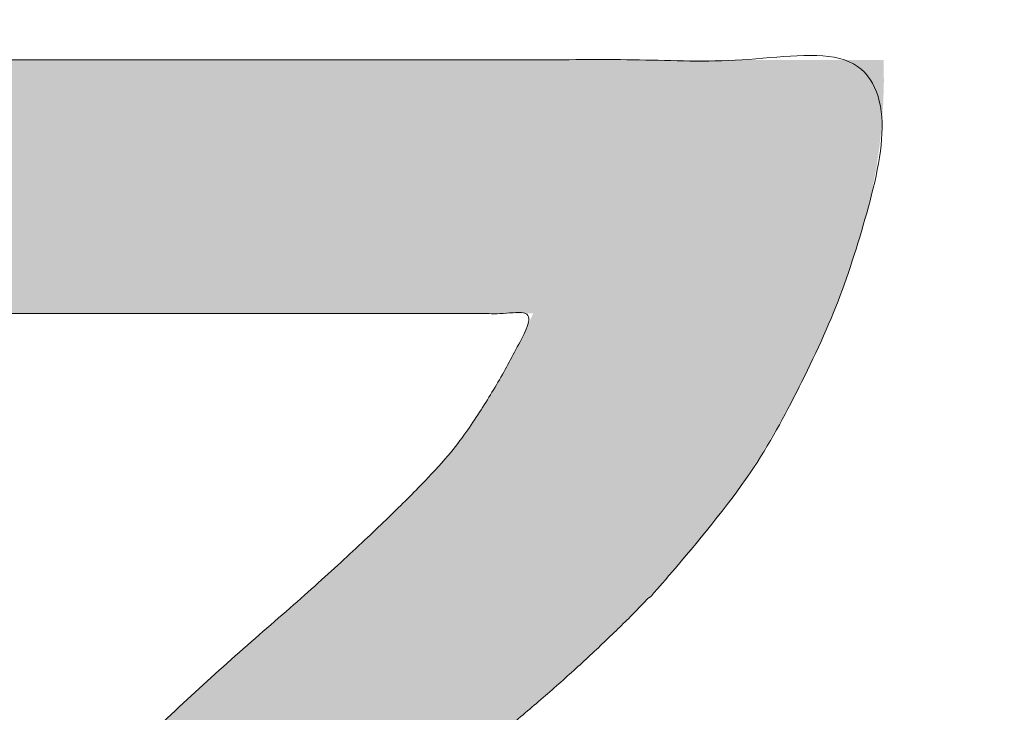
# Model space of a CAD drawing. Header units: inches. Extents: x -416 to -272, y -73 to 47.
# Tile 92 of 206: x -354.292 to -352.955, y -4.797 to -3.856. Entities that reach past the tile are written whole.
import ezdxf

# ---------------------------------------------------------------- set-up
doc = ezdxf.new("R2010")
doc.units = ezdxf.units.IN
doc.header["$LTSCALE"] = 32
doc.header["$MEASUREMENT"] = 0
doc.linetypes.add('Dash Style-1', pattern=[0.083328, 0.041656, -0.041672])
for name, color, linetype, lineweight in [('Black', 7, 'Continuous', 18), ('DashLine', 7, 'Continuous', 13), ('DashLineFill', 7, 'Dash Style-1', 13), ('Drawing', 7, 'Continuous', 18), ('Metal-DeskStructure', 7, 'Continuous', 13), ('None', 7, 'Continuous', 18), ('Plastic-BracketCover', 7, 'Continuous', 13), ('SolidLine', 7, 'Continuous', 15), ('Wood_1-H', 7, 'Continuous', 13)]:
    doc.layers.add(name, color=color, linetype=linetype, lineweight=lineweight)
pattern_1 = [(45, (0, 0), (-1.61301565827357, 1.935715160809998), []), (45, (-1.0608, 1.0608), (-0.4723460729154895, 0.4167612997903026), [])]

# ---------------------------------------------------------------- blocks, each defined once
blk = doc.blocks.new('Group-45')
at = {"layer": 'Plastic-BracketCover', "color": 7}
for points, knots in [([(1.425934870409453, -0.3398696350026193), (1.448079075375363, -0.3398696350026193), (1.483143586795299, -0.3509408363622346), (1.512671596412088, -0.3693958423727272), (1.532972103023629, -0.3970783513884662), (1.555118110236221, -0.4469059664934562), (1.555118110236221, -0.5539431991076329), (1.555118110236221, -0.6203803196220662), (1.544045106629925, -0.6351443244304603), (1.330892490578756, -0.6351443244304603), (1.117739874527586, -0.6351443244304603), (1.106666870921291, -0.6203803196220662), (1.106666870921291, -0.5622479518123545), (1.106666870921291, -0.4708965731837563), (1.123276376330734, -0.4192243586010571), (1.150958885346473, -0.3860053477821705), (1.193405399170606, -0.3675503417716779), (1.235850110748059, -0.3675503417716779), (1.265378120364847, -0.374932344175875), (1.289369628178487, -0.3896963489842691), (1.309670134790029, -0.4136878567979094), (1.315206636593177, -0.4266063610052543), (1.318897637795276, -0.4081513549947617), (1.337350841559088, -0.3767778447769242), (1.365033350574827, -0.3527863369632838), (1.403788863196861, -0.3398696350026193), (1.425934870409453, -0.3398696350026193)], [0, 0, 0, 0.03145524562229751, 0.062910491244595, 0.09436573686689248, 0.1258209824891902, 0.188731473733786, 0.2661585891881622, 0.2758371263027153, 0.2855156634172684, 0.4355309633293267, 0.4452095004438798, 0.4548880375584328, 0.5214267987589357, 0.5746587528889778, 0.6278907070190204, 0.6811226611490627, 0.7343546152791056, 0.7627468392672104, 0.7911390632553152, 0.8195312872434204, 0.8479235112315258, 0.8479235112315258, 0.8859426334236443, 0.9239617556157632, 0.9619808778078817, 1, 1, 1]), ([(1.429625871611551, -0.4026148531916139), (1.409325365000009, -0.4026148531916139), (1.379797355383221, -0.4155333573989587), (1.359496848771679, -0.4395248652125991), (1.348423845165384, -0.4764330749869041), (1.348423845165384, -0.5401028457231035), (1.348423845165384, -0.5760901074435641), (1.426856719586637, -0.5760901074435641), (1.505289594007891, -0.5760901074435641), (1.505289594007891, -0.5327208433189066), (1.505289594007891, -0.4487514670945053), (1.477607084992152, -0.4155333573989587), (1.448079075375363, -0.4026148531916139), (1.429625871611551, -0.4026148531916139)], [0, 0, 0, 0.07915587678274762, 0.1583117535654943, 0.2374676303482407, 0.3166235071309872, 0.4195261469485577, 0.4195261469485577, 0.6437985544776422, 0.6437985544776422, 0.7678094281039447, 0.8839047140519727, 0.9419523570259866, 1, 1, 1]), ([(1.226622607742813, -0.4284518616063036), (1.210013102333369, -0.4284518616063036), (1.18417789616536, -0.4376793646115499), (1.165722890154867, -0.4579798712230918), (1.156495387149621, -0.4893515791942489), (1.156495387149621, -0.5447165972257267), (1.156495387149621, -0.5760901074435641), (1.228469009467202, -0.5760901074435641), (1.300442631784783, -0.5760901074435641), (1.300442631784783, -0.5419483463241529), (1.300442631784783, -0.4856605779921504), (1.289369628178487, -0.4561343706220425), (1.269069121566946, -0.4376793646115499), (1.241386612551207, -0.4284518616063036), (1.226622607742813, -0.4284518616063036)], [0, 0, 0, 0.07449877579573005, 0.1489975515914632, 0.223496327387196, 0.2979951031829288, 0.3954165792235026, 0.3954165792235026, 0.6189101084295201, 0.6189101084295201, 0.7249275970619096, 0.7936956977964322, 0.8624637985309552, 0.9312318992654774, 1, 1, 1]), ([(1.53112660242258, -0.7109774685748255), (1.538508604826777, -0.7109774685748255), (1.552349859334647, -0.7137457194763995), (1.555118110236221, -0.7220504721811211), (1.555118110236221, -0.841083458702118), (1.555118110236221, -0.9601164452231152), (1.553272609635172, -0.9638074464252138), (1.547736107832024, -0.9674984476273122), (1.538508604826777, -0.9693439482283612), (1.525590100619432, -0.9693439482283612), (1.516362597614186, -0.9674984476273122), (1.510826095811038, -0.965652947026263), (1.50713509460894, -0.9601164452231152), (1.50713509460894, -0.9112115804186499), (1.50713509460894, -0.864152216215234), (1.337351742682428, -0.864152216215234), (1.167568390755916, -0.864152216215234), (1.193404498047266, -0.9075205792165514), (1.219240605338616, -0.9508889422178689), (1.221086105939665, -0.9564254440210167), (1.222931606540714, -0.965652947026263), (1.219240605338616, -0.9693439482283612), (1.20816760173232, -0.9711894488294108), (1.195712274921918, -0.9711894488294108), (1.186023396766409, -0.9711894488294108), (1.180486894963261, -0.9693439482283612), (1.176795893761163, -0.965652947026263), (1.174950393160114, -0.9619619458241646), (1.141731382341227, -0.9102888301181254), (1.10851237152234, -0.8586157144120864), (1.106666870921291, -0.8567702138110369), (1.106666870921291, -0.8530792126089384), (1.104821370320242, -0.8475427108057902), (1.104821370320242, -0.8304718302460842), (1.104821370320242, -0.8124781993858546), (1.10851237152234, -0.8069416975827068), (1.112203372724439, -0.8050961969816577), (1.310591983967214, -0.8050961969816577), (1.50713509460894, -0.8050961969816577), (1.50713509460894, -0.7644960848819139), (1.50713509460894, -0.7202049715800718), (1.510826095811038, -0.7165139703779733), (1.516362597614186, -0.7128229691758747), (1.525590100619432, -0.7109774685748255), (1.53112660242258, -0.7109774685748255)], [0, 0, 0, 0.002610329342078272, 0.007830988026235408, 0.01044131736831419, 0.1761946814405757, 0.1788050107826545, 0.181415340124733, 0.1840256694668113, 0.1866359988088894, 0.1885937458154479, 0.1905514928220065, 0.192509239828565, 0.1944669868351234, 0.2443885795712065, 0.2443885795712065, 0.4244984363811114, 0.4244984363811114, 0.4780496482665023, 0.4780496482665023, 0.4842405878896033, 0.4904315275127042, 0.4966224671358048, 0.5028134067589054, 0.5070707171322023, 0.5109409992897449, 0.5148112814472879, 0.5186815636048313, 0.5186815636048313, 0.5762947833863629, 0.5762947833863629, 0.5787425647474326, 0.5811903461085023, 0.5836381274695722, 0.5902471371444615, 0.5931844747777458, 0.5961218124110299, 0.5990591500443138, 0.9118813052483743, 0.9118813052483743, 0.9765012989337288, 0.9823759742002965, 0.9882506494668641, 0.9941253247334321, 1, 1, 1])]:
    blk.add_open_spline(points, degree=2, knots=knots, dxfattribs=at)
blk = doc.blocks.new('1BRPFY-Leg_Plate (2D)')
at = {"layer": 'DashLineFill', "linetype": 'Continuous', "lineweight": 13}
h = blk.add_hatch(dxfattribs=at)
h.set_pattern_fill('Steel', color=253, style=0, pattern_type=2)
h.set_pattern_definition(pattern_1)
edge = h.paths.add_edge_path()
edge.add_arc((-1.704724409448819, 1.704724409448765), 0.1259842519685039, 90, 180, ccw=False)
edge.add_line((-1.704724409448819, 1.830708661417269), (1.704724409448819, 1.830708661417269))
edge.add_arc((1.704724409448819, 1.704724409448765), 0.1259842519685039, 0, 90, ccw=False)
edge.add_line((1.830708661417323, 1.704724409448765), (1.830708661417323, -1.704724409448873))
edge.add_arc((1.704724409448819, -1.704724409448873), 0.125984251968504, -89.99999999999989, 1.1368683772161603e-13, ccw=False)
edge.add_line((1.704724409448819, -1.830708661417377), (-1.704724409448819, -1.830708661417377))
edge.add_arc((-1.704724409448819, -1.704724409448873), 0.125984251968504, 180, 269.99999999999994, ccw=False)
edge.add_line((-1.830708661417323, -1.704724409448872), (-1.830708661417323, 1.704724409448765))
at = {"layer": 'SolidLine', "flags": 128}
blk.add_lwpolyline([(0.7086614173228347, -0.5019685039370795), (0.728920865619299, -0.5029637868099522), (0.7489852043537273, -0.5059400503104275), (0.7686612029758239, -0.5108686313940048), (0.7877593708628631, -0.5177020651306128), (0.8060957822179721, -0.5263745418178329), (0.823493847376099, -0.5368025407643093), (0.8397860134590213, -0.5488856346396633), (0.8548153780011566, -0.5625074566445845), (0.8684372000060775, -0.5775368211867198), (0.8805202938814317, -0.5938289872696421), (0.8909482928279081, -0.611227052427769), (0.8996207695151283, -0.6295634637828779), (0.9064542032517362, -0.6486616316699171), (0.9113827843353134, -0.6683376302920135), (0.9143590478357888, -0.688401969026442), (0.9153543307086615, -0.7086614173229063), (0.9143590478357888, -0.7289208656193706), (0.9113827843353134, -0.748985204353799), (0.9064542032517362, -0.7686612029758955), (0.8996207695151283, -0.7877593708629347), (0.8909482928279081, -0.8060957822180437), (0.8805202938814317, -0.8234938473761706), (0.8684372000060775, -0.8397860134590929), (0.8548153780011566, -0.8548153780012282), (0.8397860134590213, -0.8684372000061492), (0.823493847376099, -0.8805202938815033), (0.8060957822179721, -0.8909482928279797), (0.7877593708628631, -0.8996207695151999), (0.7686612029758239, -0.9064542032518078), (0.7489852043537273, -0.9113827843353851), (0.728920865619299, -0.9143590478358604), (0.7086614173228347, -0.9153543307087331), (0.6884019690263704, -0.9143590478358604), (0.668337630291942, -0.9113827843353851), (0.6486616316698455, -0.9064542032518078), (0.6295634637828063, -0.8996207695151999), (0.6112270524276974, -0.8909482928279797), (0.5938289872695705, -0.8805202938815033), (0.5775368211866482, -0.8684372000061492), (0.5625074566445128, -0.8548153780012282), (0.5488856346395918, -0.8397860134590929), (0.5368025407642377, -0.8234938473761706), (0.5263745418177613, -0.8060957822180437), (0.5177020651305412, -0.7877593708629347), (0.5108686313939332, -0.7686612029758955), (0.5059400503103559, -0.748985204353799), (0.5029637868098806, -0.7289208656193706), (0.5019685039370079, -0.7086614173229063), (0.5029637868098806, -0.688401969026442), (0.5059400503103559, -0.6683376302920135), (0.5108686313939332, -0.6486616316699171), (0.5177020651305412, -0.6295634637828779), (0.5263745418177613, -0.611227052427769), (0.5368025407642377, -0.5938289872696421), (0.5488856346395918, -0.5775368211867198), (0.5625074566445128, -0.5625074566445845), (0.5775368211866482, -0.5488856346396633), (0.5938289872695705, -0.5368025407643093), (0.6112270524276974, -0.5263745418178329), (0.6295634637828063, -0.5177020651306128), (0.6486616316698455, -0.5108686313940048), (0.668337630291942, -0.5059400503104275), (0.6884019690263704, -0.5029637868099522)], close=True, dxfattribs=at)
blk.add_lwpolyline([(1.130397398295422, -1.341299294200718), (1.125060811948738, -1.326384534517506), (1.121211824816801, -1.311018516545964), (1.118887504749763, -1.295349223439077), (1.118110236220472, -1.279527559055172), (1.118887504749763, -1.263705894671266), (1.121211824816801, -1.24803660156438), (1.125060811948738, -1.232670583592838), (1.130397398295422, -1.217755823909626), (1.137170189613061, -1.203435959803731), (1.14531396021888, -1.189848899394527), (1.154750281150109, -1.177125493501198), (1.165388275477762, -1.165388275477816), (1.177125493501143, -1.154750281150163), (1.189848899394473, -1.145313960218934), (1.203435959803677, -1.137170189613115), (1.217755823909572, -1.130397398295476), (1.232670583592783, -1.125060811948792), (1.248036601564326, -1.121211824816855), (1.263705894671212, -1.118887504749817), (1.279527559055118, -1.118110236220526), (1.295349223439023, -1.118887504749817), (1.31101851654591, -1.121211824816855), (1.326384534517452, -1.125060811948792), (1.341299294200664, -1.130397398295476), (1.355619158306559, -1.137170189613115), (1.369206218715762, -1.145313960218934), (1.381929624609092, -1.154750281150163), (1.393666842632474, -1.165388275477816), (1.404304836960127, -1.177125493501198), (1.413741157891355, -1.189848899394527), (1.421884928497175, -1.203435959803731), (1.428657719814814, -1.217755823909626), (1.433994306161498, -1.232670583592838), (1.437843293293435, -1.24803660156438), (1.440167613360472, -1.263705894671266), (1.440944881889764, -1.279527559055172), (1.440167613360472, -1.295349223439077), (1.437843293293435, -1.311018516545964), (1.433994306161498, -1.326384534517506), (1.428657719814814, -1.341299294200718)], dxfattribs=at)
at = {"layer": 'Plastic-BracketCover', "color": 7}
blk.add_blockref('Group-45', (0, 0), dxfattribs=at)
blk = doc.blocks.new('1BRPX8-Util_Bkt_Lg-F (2D)')
at = {"layer": 'DashLineFill', "linetype": 'Continuous', "lineweight": 13}
h = blk.add_hatch(dxfattribs=at)
h.set_pattern_fill('Steel', color=253, style=0, pattern_type=2)
h.set_pattern_definition(pattern_1)
edge = h.paths.add_edge_path()
edge.add_line((-4.468503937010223, 7.539370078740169), (-2.421259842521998, 7.539370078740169))
edge.add_line((-2.421259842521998, 7.539370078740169), (-2.421259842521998, 7.917322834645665))
edge.add_arc((-2.303149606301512, 7.91732283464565), 0.1181102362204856, 90.0000000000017, 179.9999999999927, ccw=False)
edge.add_line((-2.303149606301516, 8.035433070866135), (2.303149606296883, 8.035433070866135))
edge.add_arc((2.30314960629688, 7.917322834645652), 0.1181102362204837, 6.423306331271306e-12, 89.99999999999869, ccw=False)
edge.add_line((2.421259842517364, 7.917322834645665), (2.421259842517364, 7.539370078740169))
edge.add_line((2.421259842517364, 7.539370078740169), (4.46850393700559, 7.539370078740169))
edge.add_line((4.46850393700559, 7.539370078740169), (4.46850393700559, 7.405511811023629))
edge.add_line((4.46850393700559, 7.405511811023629), (3.129921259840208, 7.405511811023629))
edge.add_line((3.129921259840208, 7.405511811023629), (3.129921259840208, -2.011811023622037))
edge.add_line((3.129921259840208, -2.011811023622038), (4.46850393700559, -2.011811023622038))
edge.add_line((4.46850393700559, -2.011811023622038), (4.46850393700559, -2.145669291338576))
edge.add_line((4.46850393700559, -2.145669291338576), (2.421259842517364, -2.145669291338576))
edge.add_line((2.421259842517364, -2.145669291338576), (2.421259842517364, -2.523622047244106))
edge.add_arc((2.303149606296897, -2.523622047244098), 0.1181102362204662, 269.9999999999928, 359.9999999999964, ccw=False)
edge.add_line((2.303149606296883, -2.641732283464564), (-2.303149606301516, -2.641732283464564))
edge.add_arc((-2.303149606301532, -2.523622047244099), 0.1181102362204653, 180.0000000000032, 270.0000000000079, ccw=False)
edge.add_line((-2.421259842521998, -2.523622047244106), (-2.421259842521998, -2.145669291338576))
edge.add_line((-2.421259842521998, -2.145669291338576), (-4.468503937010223, -2.145669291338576))
edge.add_line((-4.468503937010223, -2.145669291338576), (-4.468503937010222, -2.011811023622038))
edge.add_line((-4.468503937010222, -2.011811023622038), (-3.129921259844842, -2.011811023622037))
edge.add_line((-3.129921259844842, -2.011811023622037), (-3.129921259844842, 7.405511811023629))
edge.add_line((-3.129921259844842, 7.405511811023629), (-4.468503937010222, 7.405511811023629))
edge.add_line((-4.468503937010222, 7.405511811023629), (-4.468503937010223, 7.539370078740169))
at = {"layer": 'SolidLine', "flags": 128}
for points in [[(0.995886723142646, -0.362613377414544), (1.02880818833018, -0.3924516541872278), (1.058646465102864, -0.4253731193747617), (1.085114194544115, -0.4610607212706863), (1.107956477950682, -0.4991707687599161), (1.126953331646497, -0.5393362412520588), (1.141921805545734, -0.5811703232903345), (1.152717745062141, -0.6242701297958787), (1.159237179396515, -0.6682205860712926), (1.161417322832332, -0.7125984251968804), (1.159237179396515, -0.7569762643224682), (1.152717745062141, -0.8009267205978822), (1.141921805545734, -0.8440265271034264), (1.126953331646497, -0.8858606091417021), (1.107956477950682, -0.9260260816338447), (1.085114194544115, -0.9641361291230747), (1.058646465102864, -0.999823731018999), (1.02880818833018, -1.032745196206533), (0.995886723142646, -1.062583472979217), (0.9601991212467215, -1.089051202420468), (0.9220890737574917, -1.111893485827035), (0.881923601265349, -1.13089033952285), (0.8400895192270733, -1.145858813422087), (0.7969897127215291, -1.156654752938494), (0.7530392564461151, -1.163174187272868), (0.7086614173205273, -1.165354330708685), (0.6642835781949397, -1.163174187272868), (0.6203331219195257, -1.156654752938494), (0.5772333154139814, -1.145858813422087), (0.5353992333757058, -1.13089033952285), (0.4952337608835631, -1.111893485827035), (0.4571237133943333, -1.089051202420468), (0.4214361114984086, -1.062583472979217), (0.3885146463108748, -1.032745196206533), (0.358676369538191, -0.999823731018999), (0.3322086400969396, -0.9641361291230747), (0.3093663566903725, -0.9260260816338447), (0.2903695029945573, -0.8858606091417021), (0.275401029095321, -0.8440265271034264), (0.2646050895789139, -0.8009267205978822), (0.2580856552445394, -0.7569762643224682), (0.2559055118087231, -0.7125984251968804), (0.2580856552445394, -0.6682205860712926), (0.2646050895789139, -0.6242701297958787), (0.275401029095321, -0.5811703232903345), (0.2903695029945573, -0.5393362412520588), (0.3093663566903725, -0.4991707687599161), (0.3322086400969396, -0.4610607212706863), (0.358676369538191, -0.4253731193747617), (0.3885146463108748, -0.3924516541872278), (0.4214361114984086, -0.362613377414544)], [(1.16080903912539, -1.332639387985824), (1.156560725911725, -1.320766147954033), (1.153496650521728, -1.308533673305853), (1.151646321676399, -1.296059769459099), (1.151027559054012, -1.283464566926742), (1.15164632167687, -1.27086936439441), (1.153496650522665, -1.258395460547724), (1.156560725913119, -1.246162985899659), (1.160809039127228, -1.234289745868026), (1.166200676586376, -1.222890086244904), (1.172683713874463, -1.21207379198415), (1.180195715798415, -1.201945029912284), (1.188664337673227, -1.192601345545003), (1.198008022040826, -1.18413272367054), (1.208136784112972, -1.176620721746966), (1.218953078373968, -1.170137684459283), (1.230352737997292, -1.164746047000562), (1.242225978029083, -1.160497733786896), (1.254458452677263, -1.157433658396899), (1.266932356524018, -1.155583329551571), (1.279527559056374, -1.154964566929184), (1.292122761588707, -1.155583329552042), (1.304596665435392, -1.157433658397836), (1.316829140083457, -1.16049773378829), (1.32870238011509, -1.164746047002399), (1.340102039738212, -1.170137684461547), (1.350918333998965, -1.176620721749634), (1.361047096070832, -1.184132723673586), (1.370390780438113, -1.192601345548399), (1.378859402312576, -1.201945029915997), (1.38637140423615, -1.212073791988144), (1.392854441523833, -1.22289008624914), (1.398246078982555, -1.234289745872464), (1.40249439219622, -1.246162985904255), (1.405558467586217, -1.258395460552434), (1.407408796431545, -1.270869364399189), (1.408027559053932, -1.283464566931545), (1.407408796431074, -1.296059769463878), (1.40555846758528, -1.308533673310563), (1.402494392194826, -1.320766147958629), (1.398246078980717, -1.332639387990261)]]:
    blk.add_lwpolyline(points, dxfattribs=at)
blk = doc.blocks.new('Slate-LegBrace (2D)')
at = {"layer": 'DashLineFill', "linetype": 'Continuous', "lineweight": 13}
h = blk.add_hatch(dxfattribs=at)
h.set_pattern_fill('Steel', color=253, style=0, pattern_type=2)
h.set_pattern_definition(pattern_1)
edge = h.paths.add_edge_path()
edge.add_line((-2.199587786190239, -0.1351515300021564), (-1.374775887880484, -0.1351515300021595))
edge.add_arc((3.774758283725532e-15, -0.01355418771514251), 1.380142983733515, 185.0545920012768, 354.9454079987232)
edge.add_line((1.374775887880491, -0.13515153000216), (2.199718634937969, -0.1351515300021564))
edge.add_arc((6.542437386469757e-05, -0.01705725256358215), 2.202821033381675, 183.0731271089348, 356.92687289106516, ccw=False)
h = blk.add_hatch(dxfattribs=at)
h.set_pattern_fill('Steel', color=253, style=0, pattern_type=2)
h.set_pattern_definition(pattern_1)
edge = h.paths.add_edge_path()
edge.add_line((2.191696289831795, -0.2375138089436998), (1.463739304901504, -0.2375137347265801))
edge.add_arc((-6.542437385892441e-05, -0.01704129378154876), 1.480314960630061, 188.5652811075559, 351.4347188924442, ccw=False)
edge.add_line((-1.463870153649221, -0.2375137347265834), (-2.191827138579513, -0.2375138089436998))
edge.add_line((-2.191827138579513, -0.2375138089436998), (-2.199718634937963, -0.1351515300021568))
edge.add_line((-2.199718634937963, -0.1351515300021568), (-1.374775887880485, -0.1351515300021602))
edge.add_arc((2.886579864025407e-15, -0.01355418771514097), 1.380142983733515, 185.0545920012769, 354.9454079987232)
edge.add_line((1.37477588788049, -0.1351515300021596), (2.199587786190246, -0.1351515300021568))
edge.add_line((2.199587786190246, -0.1351515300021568), (2.191696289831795, -0.2375138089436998))
at = {"layer": 'DashLineFill', "flags": 128}
for points in [[(2.191696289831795, -0.2375138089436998), (1.463739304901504, -0.2375137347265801, -0.860662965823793), (-1.463870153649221, -0.2375137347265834), (-2.191827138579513, -0.2375138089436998), (-2.199718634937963, -0.1351515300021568), (-1.374775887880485, -0.1351515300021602, 0.9154551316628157), (1.37477588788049, -0.1351515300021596), (2.199587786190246, -0.1351515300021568)], [(-2.199587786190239, -0.1351515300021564), (-1.374775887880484, -0.1351515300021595, 0.9154551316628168), (1.374775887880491, -0.13515153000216), (2.199718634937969, -0.1351515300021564, -0.9477524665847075)]]:
    blk.add_lwpolyline(points, format="xyb", close=True, dxfattribs=at)
blk = doc.blocks.new('TLLegSleeve (2D)')
at = {"layer": 'DashLineFill', "linetype": 'Continuous', "lineweight": 13}
h = blk.add_hatch(dxfattribs=at)
h.set_pattern_fill('Steel', color=253, style=0, pattern_type=2)
h.set_pattern_definition(pattern_1)
edge = h.paths.add_edge_path()
edge.add_line((1.08267716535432, 1.402343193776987), (1.08267716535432, 2.913385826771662))
edge.add_arc((-1.707523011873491e-13, 2.913385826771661), 1.08267716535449, 4.479377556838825e-14, 180)
edge.add_line((-1.082677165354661, 2.913385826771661), (-1.08267716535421, 1.402343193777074))
edge.add_arc((-1.332267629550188e-15, 2.886579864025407e-15), 1.771653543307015, 127.6698869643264, 412.330113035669)
edge.add_line((1.08267716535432, 1.402343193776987), (1.08267716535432, 1.402343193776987))
edge = h.paths.add_edge_path()
edge.add_arc((1.665334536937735e-15, 2.91338582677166), 0.7480314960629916, 0, 180, ccw=False)
edge.add_arc((1.665334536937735e-15, 2.91338582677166), 0.7480314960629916, 180, 360, ccw=False)
edge = h.paths.add_edge_path()
edge.add_arc((-1.723066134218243e-13, 9.149983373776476e-17), 1.437007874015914, 0, 180, ccw=False)
edge.add_arc((-1.723066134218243e-13, 5.70119602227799e-16), 1.437007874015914, 180, 360, ccw=False)
at = {"layer": 'DashLine', "color": 8, "flags": 128}
blk.add_lwpolyline([(1.527674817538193, -0.6327836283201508), (1.45829500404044, -0.7794749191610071), (1.374871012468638, -0.9186594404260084), (1.278206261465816, -1.048996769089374), (1.169231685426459, -1.169231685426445), (1.048996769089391, -1.278206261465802), (0.918659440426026, -1.374871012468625)], dxfattribs=at)
at = {"layer": 'DashLineFill', "flags": 128}
for points in [[(1.08267716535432, 1.402343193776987), (1.08267716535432, 2.913385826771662, 0.9999999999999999), (-1.082677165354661, 2.913385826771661), (-1.08267716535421, 1.402343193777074, 2.931618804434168), (1.08267716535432, 1.402343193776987)], [(-1.437007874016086, 3.308097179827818e-16, -0.9999999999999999), (1.437007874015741, 3.308097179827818e-16, -0.9999999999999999)]]:
    blk.add_lwpolyline(points, format="xyb", close=True, dxfattribs=at)
blk = doc.blocks.new('Group-97')
at = {"layer": 'SolidLine', "flags": 128}
blk.add_lwpolyline([(7.34251968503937, -8.30708661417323, -0.414213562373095), (9.05511811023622, -6.594488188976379, -0.414213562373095), (10.76771653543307, -8.30708661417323, -0.414213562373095), (9.05511811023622, -10.01968503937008, -0.414213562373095)], format="xyb", close=True, dxfattribs=at)
at = {"layer": 'Wood_1-H', "color": 7}
for name in ['1BRPX8-Util_Bkt_Lg-F (2D)', 'TLLegSleeve (2D)', 'Slate-LegBrace (2D)', '1BRPFY-Leg_Plate (2D)']:
    blk.add_blockref(name, (9.05511811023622, -8.30708661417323), dxfattribs=at)
blk = doc.blocks.new('Group-49')
at = {"layer": 'Metal-DeskStructure', "color": 7, "flags": 128}
blk.add_lwpolyline([(0.8051100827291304, 0.3242076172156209), (0.6569804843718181, -0.1001143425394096), (0.9545622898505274, -0.1001143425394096)], close=True, dxfattribs=at)
at = {"layer": 'Metal-DeskStructure', "color": 7}
blk.add_open_spline([(1.174112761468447, -0.3918349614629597), (1.184693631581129, -0.4210075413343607), (1.168822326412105, -0.4369198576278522), (1.14501536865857, -0.439571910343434), (1.104014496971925, -0.439571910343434), (1.078886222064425, -0.4369198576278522), (1.066982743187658, -0.4329417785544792), (1.060369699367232, -0.4236595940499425), (1.057724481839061, -0.4170294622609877), (1.021353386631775, -0.3010040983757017), (0.9849822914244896, -0.1849787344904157), (0.807093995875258, -0.1849787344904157), (0.6292057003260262, -0.1849787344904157), (0.5941572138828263, -0.2996780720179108), (0.5591087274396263, -0.4143774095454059), (0.5564635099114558, -0.4210075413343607), (0.5498504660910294, -0.4302897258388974), (0.5379469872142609, -0.4369198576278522), (0.5141400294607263, -0.439571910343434), (0.477108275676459, -0.439571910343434), (0.4519787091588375, -0.4355938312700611), (0.4427204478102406, -0.4249856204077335), (0.4427204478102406, -0.4050952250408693), (0.4480108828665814, -0.3905089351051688), (0.5915119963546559, 0.0006630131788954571), (0.7350131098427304, 0.3918349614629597), (0.7376583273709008, 0.3971390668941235), (0.7469165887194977, 0.4037691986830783), (0.7627866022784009, 0.4077472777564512), (0.789238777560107, 0.4090720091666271), (0.8302396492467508, 0.4090720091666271), (0.8580131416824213, 0.4077472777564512), (0.8752070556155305, 0.4037691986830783), (0.8844653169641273, 0.3971390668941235), (0.8871105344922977, 0.3918349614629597), (1.030611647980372, 0), (1.174112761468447, -0.3918349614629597)], degree=2, knots=[0, 0, 0, 0.01595318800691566, 0.02392978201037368, 0.03190637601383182, 0.03938443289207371, 0.04686248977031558, 0.05434054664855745, 0.06181860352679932, 0.06181860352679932, 0.1891978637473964, 0.1891978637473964, 0.3755520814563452, 0.3755520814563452, 0.5011946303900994, 0.5011946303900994, 0.5086726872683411, 0.5161507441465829, 0.5236288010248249, 0.5311068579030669, 0.5385854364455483, 0.5460640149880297, 0.5535425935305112, 0.5610211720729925, 0.5610211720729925, 0.7618481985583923, 0.7618481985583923, 0.7647050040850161, 0.7675618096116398, 0.7704186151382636, 0.7732754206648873, 0.7763226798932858, 0.7793699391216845, 0.7824171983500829, 0.7854644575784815, 0.7854644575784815, 1, 1, 1], dxfattribs=at)
blk = doc.blocks.new('TL14_lower_leg (2D)')
at = {"layer": 'DashLine', "flags": 128}
blk.add_lwpolyline([(1.371317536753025, 0.1350629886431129), (1.377952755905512, 1.783045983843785e-14), (1.371317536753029, -0.1350629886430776), (1.351475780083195, -0.2688252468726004), (1.318618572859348, -0.3999985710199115), (1.27306234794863, -0.5273196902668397), (1.215245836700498, -0.6495624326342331), (1.145725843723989, -0.7655495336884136), (1.065171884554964, -0.8741639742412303), (0.9743597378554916, -0.9743597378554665), (0.8741639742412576, -1.065171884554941), (0.7655495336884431, -1.14572584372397), (0.6495624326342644, -1.215245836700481), (0.5273196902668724, -1.273062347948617), (0.3999985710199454, -1.318618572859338), (0.2688252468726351, -1.351475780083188)], dxfattribs=at)
blk.add_lwpolyline([(0.7086614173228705, -0.547244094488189), (0.724483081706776, -0.54802136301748), (0.7401523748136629, -0.5503456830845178), (0.7555183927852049, -0.5541946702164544), (0.7704331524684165, -0.5595312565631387), (0.7847530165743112, -0.5663040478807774), (0.798340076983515, -0.574447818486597), (0.8110634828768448, -0.5838841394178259), (0.8228007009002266, -0.5945221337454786), (0.8334386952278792, -0.6062593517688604), (0.8428750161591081, -0.6189827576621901), (0.8510187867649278, -0.632569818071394), (0.8577915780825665, -0.6468896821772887), (0.8631281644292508, -0.6618044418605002), (0.8669771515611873, -0.6771704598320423), (0.8693014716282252, -0.6928397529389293), (0.8700787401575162, -0.7086614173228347), (0.8693014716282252, -0.72448308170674), (0.8669771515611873, -0.7401523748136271), (0.8631281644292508, -0.7555183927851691), (0.8577915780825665, -0.7704331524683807), (0.8510187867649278, -0.7847530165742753), (0.8428750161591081, -0.7983400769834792), (0.8334386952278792, -0.811063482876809), (0.8228007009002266, -0.8228007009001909), (0.8110634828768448, -0.8334386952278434), (0.798340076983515, -0.8428750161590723), (0.7847530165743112, -0.8510187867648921), (0.7704331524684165, -0.8577915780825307), (0.7555183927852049, -0.8631281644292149), (0.7401523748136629, -0.8669771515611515), (0.724483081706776, -0.8693014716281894), (0.7086614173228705, -0.8700787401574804), (0.6928397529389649, -0.8693014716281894), (0.6771704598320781, -0.8669771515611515), (0.6618044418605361, -0.8631281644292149), (0.6468896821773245, -0.8577915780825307), (0.6325698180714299, -0.8510187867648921), (0.618982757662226, -0.8428750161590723), (0.6062593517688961, -0.8334386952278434), (0.5945221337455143, -0.8228007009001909), (0.5838841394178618, -0.811063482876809), (0.5744478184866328, -0.7983400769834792), (0.5663040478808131, -0.7847530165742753), (0.5595312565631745, -0.7704331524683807), (0.5541946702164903, -0.7555183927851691), (0.5503456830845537, -0.7401523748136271), (0.5480213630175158, -0.72448308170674), (0.5472440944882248, -0.7086614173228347), (0.5480213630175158, -0.6928397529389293), (0.5503456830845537, -0.6771704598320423), (0.5541946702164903, -0.6618044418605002), (0.5595312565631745, -0.6468896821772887), (0.5663040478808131, -0.632569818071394), (0.5744478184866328, -0.6189827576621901), (0.5838841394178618, -0.6062593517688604), (0.5945221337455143, -0.5945221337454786), (0.6062593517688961, -0.5838841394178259), (0.618982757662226, -0.574447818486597), (0.6325698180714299, -0.5663040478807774), (0.6468896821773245, -0.5595312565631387), (0.6618044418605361, -0.5541946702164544), (0.6771704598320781, -0.5503456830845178), (0.6928397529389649, -0.54802136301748)], close=True, dxfattribs=at)
at = {"layer": 'Metal-DeskStructure', "color": 7}
blk.add_blockref('Group-49', (0, 0), dxfattribs=at)
blk = doc.blocks.new('Group-50')
at = {"layer": 'DashLineFill', "linetype": 'Continuous', "lineweight": 13}
h = blk.add_hatch(dxfattribs=at)
h.set_pattern_fill('Steel', color=253, style=0, pattern_type=2)
h.set_pattern_definition(pattern_1)
h.paths.add_polyline_path([(-2.066929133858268, 1.397637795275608), (2.066929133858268, 1.397637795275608), (2.066929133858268, 0.1377952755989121), (2.106299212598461, 0.1377952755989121), (2.106299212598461, -0.1377952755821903), (2.066929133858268, -0.1377952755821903), (2.066929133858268, -5.275590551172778), (2.106299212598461, -5.275590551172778), (2.106299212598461, -5.55118110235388), (2.066929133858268, -5.55118110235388), (2.066929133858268, -5.82677165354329), (-2.066929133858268, -5.82677165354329), (-2.066929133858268, -5.55118110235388), (-2.106299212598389, -5.55118110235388), (-2.106299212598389, -5.275590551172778), (-2.066929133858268, -5.275590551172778), (-2.066929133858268, -0.1377952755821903), (-2.106299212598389, -0.1377952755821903), (-2.106299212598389, 0.1377952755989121), (-2.066929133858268, 0.1377952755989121)])
blk = doc.blocks.new('TL14_upper_leg (2D)')
at = {"layer": 'DashLine', "flags": 128}
blk.add_lwpolyline([(1.214595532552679, 0.1196272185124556), (1.22047244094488, 7.47323834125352e-17), (1.214595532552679, -0.1196272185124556), (1.197021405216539, -0.2381023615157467), (1.167919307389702, -0.3542844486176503), (1.127569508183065, -0.467054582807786), (1.076360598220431, -0.5753267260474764), (1.01478574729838, -0.6780581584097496), (0.9434379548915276, -0.7742595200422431), (0.8630043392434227, -0.8630043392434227), (0.7742595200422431, -0.9434379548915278), (0.6780581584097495, -1.01478574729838), (0.5753267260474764, -1.076360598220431), (0.4670545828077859, -1.127569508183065), (0.3542844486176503, -1.167919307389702), (0.2381023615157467, -1.197021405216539)], dxfattribs=at)
at = {"layer": 'DashLine', "color": 7}
blk.add_blockref('Group-50', (0, 0), dxfattribs=at)
blk = doc.blocks.new('1BRPT9-Bracket (2D)')
at = {"layer": 'DashLineFill', "linetype": 'Continuous', "lineweight": 13}
h = blk.add_hatch(dxfattribs=at)
h.set_pattern_fill('Steel', color=253, style=0, pattern_type=2)
h.set_pattern_definition(pattern_1)
edge = h.paths.add_edge_path()
edge.add_line((-2.32206875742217, -8.74015748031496), (-2.32206875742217, 8.740157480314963))
edge.add_line((-2.32206875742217, 8.740157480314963), (1.677931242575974, 8.740157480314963))
edge.add_arc((1.677931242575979, 8.488188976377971), 0.2519685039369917, -3.979039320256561e-12, 90.0000000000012, ccw=False)
edge.add_line((1.929899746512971, 8.488188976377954), (1.929899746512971, 7.480314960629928))
edge.add_line((1.929899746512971, 7.480314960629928), (2.323600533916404, 7.461135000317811))
edge.add_line((2.323600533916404, 7.461135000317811), (2.323600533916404, -7.480314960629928))
edge.add_line((2.323600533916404, -7.480314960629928), (1.929899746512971, -7.480314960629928))
edge.add_line((1.929899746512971, -7.480314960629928), (1.929899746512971, -8.488188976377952))
edge.add_arc((1.677931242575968, -8.488188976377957), 0.2519685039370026, -90.00000000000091, 1.0800249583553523e-12, ccw=False)
edge.add_line((1.677931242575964, -8.74015748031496), (-2.32206875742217, -8.74015748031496))
h = blk.add_hatch(dxfattribs=at)
h.set_pattern_fill('Steel', color=253, style=0, pattern_type=2)
h.set_pattern_definition(pattern_1)
h.paths.add_polyline_path([(1.339348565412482, 3.001968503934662), (1.348031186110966, 3.001541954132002), (1.35663018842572, 3.000266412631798), (1.365062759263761, 2.99815416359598), (1.373247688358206, 2.995225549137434), (1.381106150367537, 2.991508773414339), (1.388562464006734, 2.987039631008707), (1.395544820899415, 2.981861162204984), (1.401985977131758, 2.97602323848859), (1.407823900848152, 2.969582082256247), (1.413002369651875, 2.962599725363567), (1.417471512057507, 2.955143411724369), (1.421188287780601, 2.947284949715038), (1.424116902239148, 2.939100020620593), (1.426229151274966, 2.930667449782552), (1.42750469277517, 2.922068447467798), (1.427931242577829, 2.913385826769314), (1.42750469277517, 2.90470320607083), (1.426229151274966, 2.896104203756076), (1.424116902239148, 2.887671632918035), (1.421188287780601, 2.87948670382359), (1.417471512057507, 2.871628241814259), (1.413002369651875, 2.864171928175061), (1.407823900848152, 2.857189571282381), (1.401985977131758, 2.850748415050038), (1.395544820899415, 2.844910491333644), (1.388562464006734, 2.839732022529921), (1.381106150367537, 2.835262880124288), (1.373247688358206, 2.831546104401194), (1.365062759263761, 2.828617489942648), (1.35663018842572, 2.82650524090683), (1.348031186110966, 2.825229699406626), (1.339348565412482, 2.824803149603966), (1.330665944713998, 2.825229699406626), (1.322066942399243, 2.82650524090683), (1.313634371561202, 2.828617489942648), (1.305449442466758, 2.831546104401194), (1.297590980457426, 2.835262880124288), (1.290134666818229, 2.839732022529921), (1.283152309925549, 2.844910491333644), (1.276711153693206, 2.850748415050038), (1.270873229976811, 2.857189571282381), (1.265694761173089, 2.864171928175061), (1.261225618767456, 2.871628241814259), (1.257508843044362, 2.87948670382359), (1.254580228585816, 2.887671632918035), (1.252467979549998, 2.896104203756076), (1.251192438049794, 2.90470320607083), (1.250765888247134, 2.913385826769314), (1.251192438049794, 2.922068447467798), (1.252467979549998, 2.930667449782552), (1.254580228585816, 2.939100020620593), (1.257508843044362, 2.947284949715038), (1.261225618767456, 2.955143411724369), (1.265694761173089, 2.962599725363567), (1.270873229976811, 2.969582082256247), (1.276711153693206, 2.97602323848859), (1.283152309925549, 2.981861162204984), (1.290134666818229, 2.987039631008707), (1.297590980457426, 2.991508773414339), (1.305449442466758, 2.995225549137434), (1.313634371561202, 2.99815416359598), (1.322066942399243, 3.000266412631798), (1.330665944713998, 3.001541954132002)])
at = {"layer": 'DashLineFill', "flags": 128}
blk.add_lwpolyline([(1.339348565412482, 3.001968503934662), (1.348031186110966, 3.001541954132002), (1.35663018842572, 3.000266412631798), (1.365062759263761, 2.99815416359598), (1.373247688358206, 2.995225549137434), (1.381106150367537, 2.991508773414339), (1.388562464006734, 2.987039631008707), (1.395544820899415, 2.981861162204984), (1.401985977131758, 2.97602323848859), (1.407823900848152, 2.969582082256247), (1.413002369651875, 2.962599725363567), (1.417471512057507, 2.955143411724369), (1.421188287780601, 2.947284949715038), (1.424116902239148, 2.939100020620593), (1.426229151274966, 2.930667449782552), (1.42750469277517, 2.922068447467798), (1.427931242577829, 2.913385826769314), (1.42750469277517, 2.90470320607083), (1.426229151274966, 2.896104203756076), (1.424116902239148, 2.887671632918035), (1.421188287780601, 2.87948670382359), (1.417471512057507, 2.871628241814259), (1.413002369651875, 2.864171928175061), (1.407823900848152, 2.857189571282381), (1.401985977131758, 2.850748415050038), (1.395544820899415, 2.844910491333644), (1.388562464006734, 2.839732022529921), (1.381106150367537, 2.835262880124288), (1.373247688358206, 2.831546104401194), (1.365062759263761, 2.828617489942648), (1.35663018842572, 2.82650524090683), (1.348031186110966, 2.825229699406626), (1.339348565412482, 2.824803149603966), (1.330665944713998, 2.825229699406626), (1.322066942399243, 2.82650524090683), (1.313634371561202, 2.828617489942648), (1.305449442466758, 2.831546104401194), (1.297590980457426, 2.835262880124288), (1.290134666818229, 2.839732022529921), (1.283152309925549, 2.844910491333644), (1.276711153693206, 2.850748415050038), (1.270873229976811, 2.857189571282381), (1.265694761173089, 2.864171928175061), (1.261225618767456, 2.871628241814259), (1.257508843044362, 2.87948670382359), (1.254580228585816, 2.887671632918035), (1.252467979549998, 2.896104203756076), (1.251192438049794, 2.90470320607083), (1.250765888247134, 2.913385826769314), (1.251192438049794, 2.922068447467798), (1.252467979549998, 2.930667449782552), (1.254580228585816, 2.939100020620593), (1.257508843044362, 2.947284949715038), (1.261225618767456, 2.955143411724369), (1.265694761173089, 2.962599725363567), (1.270873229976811, 2.969582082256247), (1.276711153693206, 2.97602323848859), (1.283152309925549, 2.981861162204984), (1.290134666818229, 2.987039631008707), (1.297590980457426, 2.991508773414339), (1.305449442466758, 2.995225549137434), (1.313634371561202, 2.99815416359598), (1.322066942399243, 3.000266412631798), (1.330665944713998, 3.001541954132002)], close=True, dxfattribs=at)
blk = doc.blocks.new('Group-72')
at = {"layer": 'Metal-DeskStructure', "linetype": 'Continuous', "lineweight": 0, "true_color": 0xff0000}
blk.add_hatch(color=1, dxfattribs=at).paths.add_polyline_path([(1.987219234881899, -0.9301181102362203), (1.987219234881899, -1.274606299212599), (0.4025735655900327, -1.274606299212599), (0.4023214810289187, -1.244883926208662), (0.4031795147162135, -1.21546436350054), (0.4051476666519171, -1.186347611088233), (0.4082259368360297, -1.15753366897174), (0.4124143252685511, -1.129022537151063), (0.4177128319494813, -1.1008142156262), (0.4241214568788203, -1.072908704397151), (0.4316402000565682, -1.045306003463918), (0.4455088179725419, -1.000302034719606), (0.4612781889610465, -0.9557186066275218), (0.4789483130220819, -0.9115557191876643), (0.4985191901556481, -0.8678133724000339), (0.5199908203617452, -0.8244915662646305), (0.543363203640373, -0.7815903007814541), (0.5686363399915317, -0.7391095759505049), (0.5958102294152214, -0.6970493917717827), (0.6262305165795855, -0.6545855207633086), (0.6612428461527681, -0.6108937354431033), (0.7008472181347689, -0.5659740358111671), (0.7450436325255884, -0.5198264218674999), (0.793832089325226, -0.4724508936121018), (0.847212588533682, -0.4238474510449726), (0.9051851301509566, -0.3740160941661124), (0.9677497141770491, -0.3229568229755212), (1.064241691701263, -0.2345473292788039), (1.152407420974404, -0.1517895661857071), (1.232246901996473, -0.07468353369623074), (1.303760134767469, -0.003229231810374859), (1.366947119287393, 0.06257333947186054), (1.421807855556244, 0.1227241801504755), (1.468342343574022, 0.1772232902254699), (1.506550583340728, 0.2260706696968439), (1.538467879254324, 0.2720417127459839), (1.566129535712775, 0.3179118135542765), (1.589535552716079, 0.3636809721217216), (1.608685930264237, 0.4093491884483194), (1.623580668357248, 0.4549164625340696), (1.634219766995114, 0.5003827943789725), (1.640603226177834, 0.5457481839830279), (1.642731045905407, 0.5910126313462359), (1.640973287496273, 0.6332243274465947), (1.635700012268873, 0.6737371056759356), (1.626911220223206, 0.7125509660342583), (1.614606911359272, 0.7496659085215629), (1.598787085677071, 0.7850819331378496), (1.579451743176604, 0.8187990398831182), (1.556600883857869, 0.8508172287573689), (1.530234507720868, 0.8811364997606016), (1.501059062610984, 0.9087644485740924), (1.469780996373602, 0.9327086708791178), (1.436400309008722, 0.9529691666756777), (1.400917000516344, 0.9695459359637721), (1.363331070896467, 0.9824389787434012), (1.323642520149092, 0.991648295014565), (1.281851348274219, 0.9971738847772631), (1.237957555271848, 0.9990157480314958), (1.191254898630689, 0.9970140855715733), (1.146957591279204, 0.9910090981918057), (1.105065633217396, 0.981000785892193), (1.065579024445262, 0.9669891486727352), (1.028497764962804, 0.9489741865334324), (0.993821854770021, 0.9269558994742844), (0.9615512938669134, 0.9009342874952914), (0.9316860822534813, 0.8709093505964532), (0.9047981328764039, 0.837352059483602), (0.8814593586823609, 0.8007333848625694), (0.8616697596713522, 0.7610533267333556), (0.8454293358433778, 0.7183118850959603), (0.8327380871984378, 0.6725090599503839), (0.8235960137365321, 0.6236448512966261), (0.8180031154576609, 0.571719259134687), (0.8159593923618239, 0.5167322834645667), (0.4714712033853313, 0.5856299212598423), (0.4819337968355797, 0.6671096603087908), (0.4977117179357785, 0.7436104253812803), (0.5188049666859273, 0.8151322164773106), (0.5452135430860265, 0.8816750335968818), (0.5769374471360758, 0.943238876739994), (0.6139766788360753, 0.9998237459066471), (0.656331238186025, 1.051429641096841), (0.7040011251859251, 1.098056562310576), (0.7564817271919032, 1.139435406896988), (0.8132684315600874, 1.175297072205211), (0.874361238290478, 1.205641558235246), (0.9397601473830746, 1.230468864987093), (1.009465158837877, 1.249778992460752), (1.083476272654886, 1.263571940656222), (1.161793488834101, 1.271847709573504), (1.244416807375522, 1.274606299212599), (1.328024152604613, 1.271486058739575), (1.407140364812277, 1.262125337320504), (1.481765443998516, 1.246524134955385), (1.551899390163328, 1.22468245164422), (1.617542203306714, 1.196600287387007), (1.678693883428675, 1.162277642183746), (1.735354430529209, 1.121714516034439), (1.787523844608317, 1.074910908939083), (1.834327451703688, 1.023481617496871), (1.874890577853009, 0.9690414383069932), (1.909213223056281, 0.9115903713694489), (1.937295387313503, 0.8511284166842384), (1.959137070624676, 0.7876555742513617), (1.9747382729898, 0.7211718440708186), (1.984098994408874, 0.6516772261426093), (1.987219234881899, 0.5791717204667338), (1.986294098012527, 0.5418296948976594), (1.983518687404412, 0.5046222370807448), (1.978893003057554, 0.4675493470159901), (1.972417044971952, 0.4306110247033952), (1.964090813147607, 0.3938072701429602), (1.953914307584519, 0.357138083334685), (1.941887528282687, 0.3206034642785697), (1.928010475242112, 0.2842034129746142), (1.911980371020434, 0.2476351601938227), (1.893494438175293, 0.2105959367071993), (1.87255267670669, 0.173085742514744), (1.849155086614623, 0.1351045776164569), (1.823301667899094, 0.09665244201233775), (1.794992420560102, 0.05772933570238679), (1.764227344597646, 0.0183352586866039), (1.731006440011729, -0.02152978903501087), (1.694017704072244, -0.06341332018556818), (1.651949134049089, -0.1088628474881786), (1.604800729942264, -0.1578783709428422), (1.552572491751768, -0.210459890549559), (1.495264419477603, -0.2666074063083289), (1.432876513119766, -0.3263209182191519), (1.365408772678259, -0.3896004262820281), (1.292861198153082, -0.4564459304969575), (1.229909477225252, -0.5112058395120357), (1.173467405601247, -0.5613736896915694), (1.123534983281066, -0.6069494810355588), (1.080112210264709, -0.6479332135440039), (1.043199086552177, -0.6843248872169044), (1.012795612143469, -0.7161245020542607), (0.9889017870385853, -0.7433320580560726), (0.9715176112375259, -0.76594755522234), (0.9576994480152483, -0.7862922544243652), (0.9445036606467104, -0.8066874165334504), (0.9319302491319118, -0.8271330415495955), (0.9199792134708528, -0.8476291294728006), (0.9086505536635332, -0.8681756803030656), (0.8979442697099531, -0.8887726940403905), (0.8878603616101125, -0.9094201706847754), (0.8783988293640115, -0.9301181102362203)])
at = {"layer": 'Metal-DeskStructure', "color": 7}
blk.add_open_spline([(1.987219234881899, -0.9301181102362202), (1.987219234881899, -1.102362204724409), (1.987219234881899, -1.274606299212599), (1.194896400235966, -1.274606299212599), (0.4025735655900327, -1.274606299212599), (0.399344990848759, -1.155111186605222), (0.4316402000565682, -1.045306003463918), (0.4833131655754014, -0.8644490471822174), (0.7083072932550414, -0.529649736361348), (0.9677497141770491, -0.3229568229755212), (1.370370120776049, 0.04198461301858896), (1.642731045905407, 0.4101567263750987), (1.642731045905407, 0.7632572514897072), (1.417737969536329, 0.9990157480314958), (1.04633623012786, 0.9990157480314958), (0.8170359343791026, 0.7428029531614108), (0.8159593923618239, 0.5167322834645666), (0.6437152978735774, 0.5511811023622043), (0.4714712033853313, 0.5856299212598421), (0.502690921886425, 0.9215068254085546), (0.9053113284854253, 1.274606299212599), (1.587828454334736, 1.274606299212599), (1.987219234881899, 0.8752155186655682), (1.987219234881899, 0.4295344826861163), (1.868801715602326, 0.138872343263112), (1.593211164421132, -0.1819319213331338), (1.292861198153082, -0.4564459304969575), (1.028035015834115, -0.6846696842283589), (0.915000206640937, -0.8472254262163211), (0.8783988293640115, -0.9301181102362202), (1.432809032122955, -0.9301181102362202), (1.987219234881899, -0.9301181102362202)], degree=2, knots=[0, 0, 0, 0.0212862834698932, 0.0212862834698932, 0.1192031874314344, 0.1192031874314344, 0.1339760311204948, 0.1339760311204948, 0.1582533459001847, 0.1825306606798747, 0.1825306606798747, 0.2223012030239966, 0.2620717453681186, 0.2999486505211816, 0.3378255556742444, 0.3781971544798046, 0.4185687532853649, 0.4185687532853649, 0.4499368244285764, 0.4499368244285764, 0.5101754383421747, 0.5704140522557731, 0.6314176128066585, 0.692421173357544, 0.7232558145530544, 0.7540904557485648, 0.7849250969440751, 0.7849250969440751, 0.8114174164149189, 0.8379097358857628, 0.8379097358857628, 1, 1, 1], dxfattribs=at)
blk = doc.blocks.new('SlateLegLocator-R2')
at = {"color": 255, "linetype": 'Dash Style-1', "lineweight": 5}
blk.add_wipeout([(-2.106299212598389, 1.3779527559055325), (2.10629921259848, 1.3779527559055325), (2.10629921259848, -5.807086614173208), (-2.106299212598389, -5.807086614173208)], dxfattribs=at).dxf.layer = 'Black'
at = {"layer": 'Metal-DeskStructure', "color": 7}
blk.add_blockref('Group-72', (0, 0), dxfattribs=at)
blk = doc.blocks.new('Group-98')
at = {"layer": 'None', "color": 7}
for name, p in [('1BRPT9-Bracket (2D)', (8.976377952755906, -12.00787401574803)), ('1BRPFY-Leg_Plate (2D)', (8.976377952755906, -8.30708661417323)), ('TL14_upper_leg (2D)', (8.976377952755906, -8.30708661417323)), ('TL14_lower_leg (2D)', (8.976377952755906, -8.30708661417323))]:
    blk.add_blockref(name, p, dxfattribs=at)
blk.add_blockref('SlateLegLocator-R2', (8.976377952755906, -8.30708661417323), dxfattribs=at)
blk = doc.blocks.new('Group-99')
at = {"layer": 'None'}
blk.add_blockref('Group-97', (0, 0), dxfattribs=at)
blk.add_blockref('Group-98', (0, 0), dxfattribs=at)
blk = doc.blocks.new('SL Credenza Desk (2D)-2')
at = {"layer": 'None'}
blk.add_blockref('Group-99', (0, 0), dxfattribs=at)
at = {"layer": 'Drawing', "color": 0, "flags": 1}
for tag in ['Tag', 'Catalog', 'Option1', 'Option2', 'Option3', 'Option4', 'Option5', 'Option6', 'Option7', 'Option8', 'Option9', 'Option10', 'Option11', 'Option12', 'Custom', 'FinishGroup', 'Discount', 'Item2', 'Item3', 'Item6', 'Item9', 'Item10', 'Item12', 'Item13', 'Item16', 'Item19', 'Item20', 'Item21', 'Item22', 'Item23', 'Item24', 'Item25', 'Item8', 'Item18', 'Item1', 'Item4', 'Item5', 'Item7', 'Item11', 'Item14', 'Item15', 'Item17']:
    blk.add_attdef(tag, (-56.28870742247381, 1.485347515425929), '', height=0.007086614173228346, dxfattribs=at)
blk = doc.blocks.new('Group-100')
at = {"layer": 'Drawing', "rotation": 180}
blk.add_blockref('SL Credenza Desk (2D)-2', (15.71916659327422, 1.485347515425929), dxfattribs=at)
at = {"layer": 'Drawing', "color": 0, "flags": 1}
for tag in ['Tag', 'Catalog', 'Option1', 'Option2', 'Option3', 'Option4', 'Option5', 'Option6', 'Option7', 'Option8', 'Option9', 'Option10', 'Option11', 'Option12', 'Custom', 'FinishGroup', 'Discount', 'Item2', 'Item3', 'Item6', 'Item9', 'Item10', 'Item12', 'Item13', 'Item16', 'Item19', 'Item20', 'Item21', 'Item22', 'Item23', 'Item24', 'Item25', 'Item8', 'Item18', 'Item1', 'Item4', 'Item5', 'Item7', 'Item11', 'Item14', 'Item15', 'Item17']:
    blk.add_attdef(tag, (-56.28870742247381, 1.485347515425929), '', height=0.007086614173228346, dxfattribs=at)

msp = doc.modelspace()

# ---------------------------------------------------------------- block references
at = {"layer": 'Drawing', "color": 7}
msp.add_blockref('Group-100', (-359.4593240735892, -14.97747349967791), dxfattribs=at)

doc.saveas('drawing.dxf')
